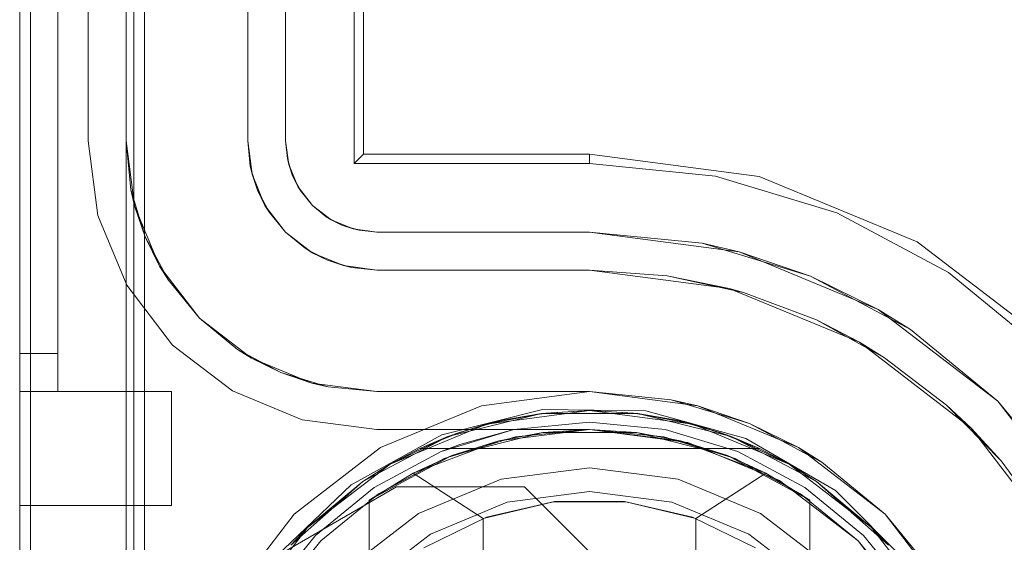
# Model space of a CAD drawing. Extents: x -743 to 300, y 62 to 1112.
# Tile 139 of 179: x 165.912 to 166.115, y 606.537 to 606.644. Entities that reach past the tile are written whole.
import ezdxf

# ---------------------------------------------------------------- set-up
doc = ezdxf.new("R2010")
doc.units = 0
doc.layers.get('0').update_dxf_attribs({"lineweight": 13})

# ---------------------------------------------------------------- blocks, each defined once
blk = doc.blocks.new('Referenz-A06CPVAYL0')
at = {"color": 9, "linetype": 'ByBlock', "lineweight": 13, "ltscale": 0.13, "true_color": 0xc1c9c4}
for p, q in [((165.91216, 609.05991), (165.91216, 606.48178)), ((165.91216, 606.48178), (165.91216, 609.05991)), ((165.93404, 606.48178), (165.93404, 609.05991)), ((165.91216, 606.57553), (165.91216, 608.96616)), ((165.91997, 606.57553), (165.91997, 608.96616)), ((165.93404, 608.92241), (165.93404, 606.61928)), ((165.95904, 606.61928), (165.95904, 608.92241)), ((165.91216, 607.77084), (165.91216, 606.57553)), ((165.91216, 607.77084), (165.91216, 606.56772)), ((165.91216, 606.56772), (165.91216, 607.77084)), ((165.91997, 606.57553), (165.91997, 607.77084)), ((165.91997, 606.56772), (165.91997, 607.77084)), ((165.91997, 607.77084), (165.91997, 606.56772)), ((165.9356, 606.48178), (165.9356, 607.53647)), ((165.95904, 606.66928), (165.95904, 606.61928)), ((165.93404, 606.61928), (165.93579, 606.60594)), ((165.93404, 606.61928), (165.93503, 606.60922)), ((165.93404, 606.61928), (165.93404, 606.48178)), ((165.93503, 606.60922), (165.93404, 606.61928)), ((165.93404, 606.61928), (165.93404, 606.61928)), ((165.95994, 606.61241), (165.95904, 606.61928)), ((165.95904, 606.61928), (165.95955, 606.6141)), ((165.95904, 606.61928), (165.95904, 606.61928)), ((165.95985, 606.6131), (165.95955, 606.6141)), ((165.95955, 606.6141), (165.95994, 606.61241)), ((165.96038, 606.61134), (165.95985, 606.6131)), ((165.95994, 606.61241), (165.96106, 606.60912)), ((165.96259, 606.606), (165.95994, 606.61241)), ((165.96106, 606.60912), (165.96038, 606.61134)), ((165.93503, 606.60922), (165.93579, 606.60594)), ((165.93796, 606.59955), (165.93503, 606.60922)), ((165.96215, 606.60707), (165.96106, 606.60912)), ((165.96106, 606.60912), (165.96259, 606.606)), ((165.96302, 606.60545), (165.96215, 606.60707)), ((165.93579, 606.60594), (165.94094, 606.5935)), ((165.93579, 606.60594), (165.93796, 606.59955)), ((165.96259, 606.606), (165.96351, 606.60453)), ((165.96682, 606.6005), (165.96259, 606.606)), ((165.96351, 606.60453), (165.96302, 606.60545)), ((165.96351, 606.60453), (165.96682, 606.6005)), ((165.93796, 606.59955), (165.94094, 606.5935)), ((165.94273, 606.59064), (165.93796, 606.59955)), ((165.97232, 606.59628), (165.96682, 606.6005)), ((165.96682, 606.6005), (165.97084, 606.5972)), ((165.97176, 606.5967), (165.97084, 606.5972)), ((165.97084, 606.5972), (165.97232, 606.59628)), ((165.97339, 606.59583), (165.97176, 606.5967)), ((165.97232, 606.59628), (165.97543, 606.59474)), ((165.97872, 606.59363), (165.97232, 606.59628)), ((165.97543, 606.59474), (165.97339, 606.59583)), ((165.97765, 606.59407), (165.97543, 606.59474)), ((165.97543, 606.59474), (165.97872, 606.59363)), ((165.94094, 606.5935), (165.94914, 606.58282)), ((165.94094, 606.5935), (165.94273, 606.59064)), ((165.97942, 606.59353), (165.97765, 606.59407)), ((165.97872, 606.59363), (165.98042, 606.59323)), ((165.9856, 606.59272), (165.97872, 606.59363)), ((165.98042, 606.59323), (165.97942, 606.59353)), ((165.98042, 606.59323), (165.9856, 606.59272)), ((166.02935, 606.59272), (165.9856, 606.59272)), ((165.9856, 606.59272), (166.02935, 606.59272)), ((165.9856, 606.59272), (165.9856, 606.59272)), ((166.02935, 606.59272), (166.05806, 606.58894)), ((166.04533, 606.59156), (166.02935, 606.59272)), ((166.02935, 606.59272), (166.04533, 606.59156)), ((166.02935, 606.59272), (166.02935, 606.59272)), ((166.05806, 606.58894), (166.04533, 606.59156)), ((166.04533, 606.59156), (166.06098, 606.58811)), ((165.94273, 606.59064), (165.94914, 606.58282)), ((165.94914, 606.58282), (165.94273, 606.59064)), ((166.05806, 606.58894), (166.08482, 606.57786)), ((166.06098, 606.58811), (166.05806, 606.58894)), ((166.07598, 606.58245), (166.06098, 606.58811)), ((165.94914, 606.58282), (165.95982, 606.57463)), ((165.94914, 606.58282), (165.95695, 606.57641)), ((165.95695, 606.57641), (165.94914, 606.58282)), ((166.08482, 606.57786), (166.07598, 606.58245)), ((166.07598, 606.58245), (166.08999, 606.57468)), ((166.08999, 606.57468), (166.08482, 606.57786)), ((166.08482, 606.57786), (166.10779, 606.56023)), ((165.91216, 606.57553), (165.91216, 606.57401)), ((165.91607, 606.57553), (165.91216, 606.57553)), ((165.91607, 606.57553), (165.91216, 606.57553)), ((165.91216, 606.57351), (165.91216, 606.57553)), ((165.91997, 606.57553), (165.91607, 606.57553)), ((165.91997, 606.57553), (165.91607, 606.57553)), ((165.91997, 606.57401), (165.91997, 606.57553)), ((165.91997, 606.57401), (165.91997, 606.57553)), ((165.95695, 606.57641), (165.95982, 606.57463)), ((165.96587, 606.57164), (165.95695, 606.57641)), ((165.95982, 606.57463), (165.97225, 606.56948)), ((165.95982, 606.57463), (165.96587, 606.57164)), ((166.10274, 606.56497), (166.08999, 606.57468)), ((165.91216, 606.57401), (165.91216, 606.57254)), ((165.91216, 606.57163), (165.91216, 606.57351)), ((165.91216, 606.57254), (165.91216, 606.57119)), ((165.91997, 606.57254), (165.91997, 606.57401)), ((165.91997, 606.57254), (165.91997, 606.57401)), ((165.91997, 606.57119), (165.91997, 606.57254)), ((165.91997, 606.57119), (165.91997, 606.57254)), ((165.91216, 606.57001), (165.91216, 606.57163)), ((165.91216, 606.57119), (165.91216, 606.57001)), ((165.91997, 606.57001), (165.91997, 606.57119)), ((165.91997, 606.57001), (165.91997, 606.57119)), ((165.96587, 606.57164), (165.97225, 606.56948)), ((165.97554, 606.56871), (165.96587, 606.57164)), ((165.91216, 606.57001), (165.91216, 606.56904)), ((165.91216, 606.56877), (165.91216, 606.57001)), ((165.91216, 606.56904), (165.91216, 606.56831)), ((165.91216, 606.56799), (165.91216, 606.56877)), ((165.91997, 606.56904), (165.91997, 606.57001)), ((165.91997, 606.56904), (165.91997, 606.57001)), ((165.91997, 606.56831), (165.91997, 606.56904)), ((165.91997, 606.56831), (165.91997, 606.56904)), ((165.97225, 606.56948), (165.9856, 606.56772)), ((165.97225, 606.56948), (165.97554, 606.56871)), ((165.97554, 606.56871), (165.9856, 606.56772)), ((165.9856, 606.56772), (165.97554, 606.56871)), ((165.91216, 606.56831), (165.91216, 606.56787)), ((165.91216, 606.56772), (165.91216, 606.56799)), ((165.91216, 606.56787), (165.91216, 606.56772)), ((165.91216, 606.56772), (165.91607, 606.56772)), ((165.91216, 606.56772), (165.91997, 606.56772)), ((165.91216, 606.56772), (165.91216, 606.56165)), ((165.91607, 606.56772), (165.91216, 606.56772)), ((165.91216, 606.56772), (165.91216, 606.56772)), ((165.91216, 606.56165), (165.91216, 606.56772)), ((165.91216, 606.56772), (165.91997, 606.56772)), ((165.91607, 606.56772), (165.91997, 606.56772)), ((165.91997, 606.56772), (165.91607, 606.56772)), ((165.91997, 606.56787), (165.91997, 606.56831)), ((165.91997, 606.56787), (165.91997, 606.56831)), ((165.91997, 606.56772), (165.91997, 606.56787)), ((165.91997, 606.56772), (165.91997, 606.56787)), ((165.94341, 606.56772), (165.91997, 606.56772)), ((165.91997, 606.56772), (165.91997, 606.56772)), ((165.91997, 606.56772), (165.91997, 606.56772)), ((165.91997, 606.56772), (165.91997, 606.56772)), ((165.91997, 606.56772), (165.91997, 606.56772)), ((165.91997, 606.56772), (165.91997, 606.56772)), ((165.94341, 606.56772), (165.91997, 606.56772)), ((165.91997, 606.56772), (165.91997, 606.56772)), ((165.94341, 606.56165), (165.94341, 606.56772)), ((165.94341, 606.56165), (165.94341, 606.56772)), ((165.94341, 606.56772), (165.94341, 606.56772)), ((165.9856, 606.56772), (166.02935, 606.56772)), ((165.99885, 606.56772), (165.9856, 606.56772)), ((165.9856, 606.56772), (165.9856, 606.56772)), ((166.0138, 606.56772), (165.99885, 606.56772)), ((166.02935, 606.56772), (166.0138, 606.56772)), ((166.02935, 606.56772), (166.05159, 606.56479)), ((166.04611, 606.56607), (166.02935, 606.56772)), ((166.02935, 606.56772), (166.02935, 606.56772)), ((166.04611, 606.56607), (166.04935, 606.56509)), ((166.05159, 606.56479), (166.04611, 606.56607)), ((166.04935, 606.56509), (166.05506, 606.56336)), ((166.05159, 606.56479), (166.07232, 606.55621)), ((166.06224, 606.56118), (166.05159, 606.56479)), ((166.10779, 606.56023), (166.10274, 606.56497)), ((166.10274, 606.56497), (166.11397, 606.55353)), ((166.05506, 606.56336), (166.06224, 606.56118)), ((165.91216, 606.56165), (165.91216, 606.556)), ((165.91216, 606.556), (165.91216, 606.56165)), ((165.94341, 606.556), (165.94341, 606.56165)), ((165.94341, 606.556), (165.94341, 606.56165)), ((166.02935, 606.56147), (166.0138, 606.55994)), ((166.0138, 606.55994), (166.02935, 606.56147)), ((166.04489, 606.55994), (166.02935, 606.56147)), ((166.02935, 606.56147), (166.04489, 606.55994)), ((166.07232, 606.55621), (166.06224, 606.56118)), ((166.06224, 606.56118), (166.06885, 606.55764)), ((166.0138, 606.55994), (165.99885, 606.5554)), ((166.01411, 606.55841), (165.99945, 606.55396)), ((166.0138, 606.55994), (166.0027, 606.55688)), ((166.0027, 606.55688), (166.0138, 606.55994)), ((166.02935, 606.55991), (166.01411, 606.55841)), ((166.04459, 606.55841), (166.02935, 606.55991)), ((166.05925, 606.55396), (166.04459, 606.55841)), ((166.05984, 606.5554), (166.04489, 606.55994)), ((166.04489, 606.55994), (166.05984, 606.5554)), ((166.11397, 606.55353), (166.10779, 606.56023)), ((166.10779, 606.56023), (166.12542, 606.53725)), ((166.0027, 606.55688), (165.99885, 606.5554)), ((165.99885, 606.5554), (166.0027, 606.55688)), ((166.06885, 606.55764), (166.07411, 606.55483)), ((165.91216, 606.556), (165.91216, 606.55115)), ((165.91216, 606.55115), (165.91216, 606.556)), ((165.94341, 606.55115), (165.94341, 606.556)), ((165.94341, 606.55115), (165.94341, 606.556)), ((165.99885, 606.5554), (165.98508, 606.54804)), ((165.98508, 606.54804), (165.99885, 606.5554)), ((166.07362, 606.54804), (166.05984, 606.5554)), ((166.05984, 606.5554), (166.07362, 606.54804)), ((166.07232, 606.55621), (166.09012, 606.54255)), ((166.07709, 606.55324), (166.07232, 606.55621)), ((166.07411, 606.55483), (166.07709, 606.55324)), ((165.99945, 606.55396), (165.98594, 606.54674)), ((166.07275, 606.54674), (166.05925, 606.55396)), ((166.09012, 606.54255), (166.07709, 606.55324)), ((166.12342, 606.54058), (166.11397, 606.55353)), ((165.91216, 606.55115), (165.91216, 606.54742)), ((165.91216, 606.54742), (165.91216, 606.55115)), ((165.94341, 606.54742), (165.94341, 606.55115)), ((165.94341, 606.54742), (165.94341, 606.55115)), ((166.01115, 606.5497), (166.02935, 606.55209)), ((166.02935, 606.55209), (166.01115, 606.5497)), ((166.02935, 606.55209), (166.04755, 606.5497)), ((166.04755, 606.5497), (166.02935, 606.55209)), ((165.99419, 606.54267), (166.01115, 606.5497)), ((166.01115, 606.5497), (165.99419, 606.54267)), ((166.04755, 606.5497), (166.0645, 606.54267)), ((166.0645, 606.54267), (166.04755, 606.5497)), ((165.91216, 606.54742), (165.91216, 606.54508)), ((165.91216, 606.54508), (165.91216, 606.54742)), ((165.94341, 606.54508), (165.94341, 606.54742)), ((165.94341, 606.54508), (165.94341, 606.54742)), ((165.98508, 606.54804), (165.973, 606.53813)), ((165.973, 606.53813), (165.98508, 606.54804)), ((165.98594, 606.54674), (165.97411, 606.53703)), ((166.02935, 606.54722), (166.01241, 606.54499)), ((166.01241, 606.54499), (166.02935, 606.54722)), ((166.04628, 606.54499), (166.02935, 606.54722)), ((166.02935, 606.54722), (166.04628, 606.54499)), ((166.08459, 606.53703), (166.07275, 606.54674)), ((166.0857, 606.53813), (166.07362, 606.54804)), ((166.07362, 606.54804), (166.0857, 606.53813)), ((165.91216, 606.54508), (165.91216, 606.54428)), ((165.91216, 606.54428), (165.91216, 606.54508)), ((165.91216, 606.54428), (165.94341, 606.54428)), ((165.91216, 606.54428), (165.91216, 606.54428)), ((165.91216, 606.54428), (165.94341, 606.54428)), ((165.94341, 606.54428), (165.94341, 606.54508)), ((165.94341, 606.54428), (165.94341, 606.54508)), ((165.94341, 606.54428), (165.94341, 606.54428)), ((166.01241, 606.54499), (165.99663, 606.53845)), ((165.99663, 606.53845), (166.01241, 606.54499)), ((166.06207, 606.53845), (166.04628, 606.54499)), ((166.04628, 606.54499), (166.06207, 606.53845)), ((165.97963, 606.5315), (165.99419, 606.54267)), ((165.99419, 606.54267), (165.97963, 606.5315)), ((166.0645, 606.54267), (166.07907, 606.5315)), ((166.07907, 606.5315), (166.0645, 606.54267)), ((166.09012, 606.54255), (166.10377, 606.52475)), ((166.1008, 606.52953), (166.09012, 606.54255)), ((165.973, 606.53813), (165.96309, 606.52605)), ((165.96309, 606.52605), (165.973, 606.53813)), ((165.99663, 606.53845), (165.98308, 606.52805)), ((165.98308, 606.52805), (165.99663, 606.53845)), ((166.07562, 606.52805), (166.06207, 606.53845)), ((166.06207, 606.53845), (166.07562, 606.52805)), ((166.09561, 606.52605), (166.0857, 606.53813)), ((166.0857, 606.53813), (166.09561, 606.52605)), ((165.97411, 606.53703), (165.96439, 606.52519)), ((166.09431, 606.52519), (166.08459, 606.53703))]:
    blk.add_line(p, q, dxfattribs=at)
at = {"color": 251, "linetype": 'ByBlock', "lineweight": 13, "ltscale": 0.13, "true_color": 0x636363}
for p, q in [((165.91216, 609.05991), (165.91216, 606.48178)), ((165.93785, 609.05991), (165.93785, 606.48178)), ((165.91441, 609.04403), (165.91441, 606.49897)), ((165.98091, 606.61459), (165.98091, 608.92709)), ((165.98289, 606.61657), (165.98289, 608.92512)), ((165.92622, 606.61928), (165.92622, 608.92241)), ((165.92622, 608.92241), (165.92622, 606.61928)), ((165.96685, 606.61928), (165.96685, 608.92241)), ((165.96685, 608.92241), (165.96685, 606.61928)), ((165.92825, 606.60392), (165.92622, 606.61928)), ((165.92622, 606.61928), (165.92825, 606.60392)), ((165.92622, 606.61928), (165.92622, 606.61928)), ((165.96685, 606.61928), (165.96721, 606.61562)), ((165.96749, 606.61443), (165.96685, 606.61928)), ((165.96721, 606.61562), (165.96685, 606.61928)), ((165.96685, 606.61928), (165.96685, 606.61928)), ((165.96721, 606.61562), (165.96749, 606.61443)), ((165.96828, 606.61211), (165.96721, 606.61562)), ((165.98289, 606.61657), (165.98091, 606.61459)), ((166.02935, 606.61657), (165.98289, 606.61657)), ((166.06423, 606.61198), (166.02935, 606.61657)), ((166.02935, 606.61657), (166.02935, 606.61459)), ((165.96936, 606.60991), (165.96749, 606.61443)), ((165.96749, 606.61443), (165.96828, 606.61211)), ((166.02935, 606.61459), (165.98091, 606.61459)), ((166.05526, 606.61204), (166.02935, 606.61459)), ((165.96828, 606.61211), (165.96936, 606.60991)), ((165.97001, 606.60887), (165.96828, 606.61211)), ((166.08017, 606.60449), (166.05526, 606.61204)), ((166.09674, 606.59851), (166.06423, 606.61198)), ((165.97234, 606.60602), (165.96936, 606.60991)), ((165.96936, 606.60991), (165.97001, 606.60887)), ((165.97001, 606.60887), (165.97234, 606.60602)), ((165.97234, 606.60602), (165.97001, 606.60887)), ((165.97622, 606.60304), (165.97234, 606.60602)), ((165.97234, 606.60602), (165.97518, 606.60369)), ((165.97518, 606.60369), (165.97234, 606.60602)), ((165.93418, 606.58959), (165.92825, 606.60392)), ((165.92825, 606.60392), (165.93418, 606.58959)), ((165.97518, 606.60369), (165.97622, 606.60304)), ((165.97842, 606.60196), (165.97518, 606.60369)), ((165.97622, 606.60304), (165.97842, 606.60196)), ((165.98075, 606.60117), (165.97622, 606.60304)), ((166.10313, 606.59221), (166.08017, 606.60449)), ((165.97842, 606.60196), (165.98075, 606.60117)), ((165.98194, 606.60089), (165.97842, 606.60196)), ((165.9856, 606.60053), (165.98075, 606.60117)), ((165.98075, 606.60117), (165.98194, 606.60089)), ((165.98194, 606.60089), (165.9856, 606.60053)), ((165.9856, 606.60053), (165.98194, 606.60089)), ((166.02935, 606.60053), (165.9856, 606.60053)), ((165.9856, 606.60053), (166.02935, 606.60053)), ((165.9856, 606.60053), (165.9856, 606.60053)), ((166.05252, 606.59825), (166.02935, 606.60053)), ((166.02935, 606.60053), (166.06008, 606.59649)), ((166.02935, 606.60053), (166.02935, 606.60053)), ((166.06008, 606.59649), (166.05252, 606.59825)), ((166.05252, 606.59825), (166.07479, 606.59149)), ((166.12466, 606.57709), (166.09674, 606.59851)), ((166.07479, 606.59149), (166.06008, 606.59649)), ((166.06008, 606.59649), (166.08872, 606.58462)), ((166.08872, 606.58462), (166.07479, 606.59149)), ((166.07479, 606.59149), (166.09532, 606.58052)), ((166.12326, 606.5757), (166.10313, 606.59221)), ((165.94361, 606.5773), (165.93418, 606.58959)), ((165.93418, 606.58959), (165.94361, 606.5773)), ((166.09532, 606.58052), (166.08872, 606.58462)), ((166.08872, 606.58462), (166.11332, 606.56575)), ((166.11332, 606.56575), (166.09532, 606.58052)), ((165.95591, 606.56786), (165.94361, 606.5773)), ((165.94361, 606.5773), (165.95591, 606.56786)), ((165.97023, 606.56193), (165.95591, 606.56786)), ((165.95591, 606.56786), (165.97023, 606.56193)), ((166.02935, 606.56772), (166.00711, 606.56479)), ((166.05159, 606.56479), (166.02935, 606.56772)), ((166.00711, 606.56479), (165.98638, 606.55621)), ((166.07232, 606.55621), (166.05159, 606.56479)), ((166.12809, 606.54776), (166.11332, 606.56575)), ((166.11332, 606.56575), (166.13219, 606.54116)), ((166.01964, 606.56402), (165.99898, 606.55882)), ((166.04094, 606.56378), (166.01964, 606.56402)), ((166.06148, 606.55811), (166.04094, 606.56378)), ((165.9856, 606.55991), (165.97023, 606.56193)), ((165.97023, 606.56193), (165.9856, 606.55991)), ((165.99898, 606.55882), (165.98033, 606.54853)), ((165.9856, 606.55991), (165.9856, 606.55991)), ((166.02935, 606.55991), (165.9856, 606.55991)), ((165.9856, 606.55991), (166.02935, 606.55991)), ((166.02935, 606.55991), (166.02935, 606.55991)), ((166.02935, 606.55991), (166.04957, 606.55725)), ((166.04957, 606.55725), (166.02935, 606.55991)), ((166.04957, 606.55725), (166.06841, 606.54944)), ((166.06841, 606.54944), (166.04957, 606.55725)), ((166.07989, 606.54739), (166.06148, 606.55811)), ((165.98638, 606.55621), (165.96858, 606.54255)), ((166.09012, 606.54255), (166.07232, 606.55621)), ((165.98033, 606.54853), (165.96492, 606.53381)), ((165.96492, 606.53381), (165.98966, 606.54818)), ((165.96492, 606.53381), (165.98966, 606.54818)), ((165.98966, 606.54818), (166.01598, 606.54818)), ((165.98966, 606.54818), (166.01598, 606.54818)), ((165.98966, 606.54818), (165.98966, 606.54818)), ((166.01598, 606.54818), (166.03691, 606.52725)), ((166.01598, 606.54818), (166.03691, 606.52725)), ((166.01598, 606.54818), (166.01598, 606.54818)), ((166.06841, 606.54944), (166.08459, 606.53703)), ((166.08459, 606.53703), (166.06841, 606.54944)), ((166.09495, 606.53232), (166.07989, 606.54739)), ((165.96858, 606.54255), (165.95492, 606.52475)), ((166.10377, 606.52475), (166.09012, 606.54255)), ((166.08459, 606.53703), (166.09701, 606.52084)), ((166.09701, 606.52084), (166.08459, 606.53703))]:
    blk.add_line(p, q, dxfattribs=at)
at = {"color": 7, "linetype": 'ByBlock', "lineweight": 13, "ltscale": 0.13}
for p, q in [((166.00023, 606.55847), (166.01945, 606.56321)), ((166.01945, 606.56321), (166.00023, 606.55847)), ((166.00812, 606.56102), (166.02935, 606.56381)), ((166.02935, 606.56381), (166.00812, 606.56102)), ((166.01945, 606.56321), (166.00812, 606.56102)), ((166.02034, 606.56332), (166.01145, 606.56184)), ((166.02034, 606.56332), (166.01145, 606.56184)), ((166.01945, 606.56321), (166.01145, 606.56184)), ((166.02935, 606.56381), (166.01945, 606.56321)), ((166.02034, 606.56332), (166.01945, 606.56321)), ((166.01945, 606.56321), (166.03925, 606.56321)), ((166.03925, 606.56321), (166.01945, 606.56321)), ((166.02935, 606.56381), (166.02034, 606.56332)), ((166.02935, 606.56381), (166.02034, 606.56332)), ((166.03835, 606.56332), (166.02935, 606.56381)), ((166.03925, 606.56321), (166.02935, 606.56381)), ((166.02935, 606.56381), (166.05058, 606.56102)), ((166.03835, 606.56332), (166.02935, 606.56381)), ((166.05058, 606.56102), (166.02935, 606.56381)), ((166.03925, 606.56321), (166.03835, 606.56332)), ((166.04725, 606.56184), (166.03835, 606.56332)), ((166.04725, 606.56184), (166.03835, 606.56332)), ((166.04725, 606.56184), (166.03925, 606.56321)), ((166.03925, 606.56321), (166.05846, 606.55847)), ((166.05058, 606.56102), (166.03925, 606.56321)), ((166.05846, 606.55847), (166.03925, 606.56321)), ((165.98833, 606.55282), (166.00812, 606.56102)), ((166.00812, 606.56102), (165.98833, 606.55282)), ((166.00812, 606.56102), (166.00023, 606.55847)), ((166.00277, 606.55939), (166.01145, 606.56184)), ((166.00812, 606.56102), (166.00277, 606.55939)), ((166.00949, 606.56128), (166.00514, 606.56006)), ((166.01145, 606.56184), (166.00812, 606.56102)), ((166.01145, 606.56184), (166.00949, 606.56128)), ((166.04725, 606.56184), (166.05593, 606.55939)), ((166.05058, 606.56102), (166.04725, 606.56184)), ((166.04921, 606.56128), (166.04725, 606.56184)), ((166.05356, 606.56006), (166.04921, 606.56128)), ((166.05593, 606.55939), (166.05058, 606.56102)), ((166.05846, 606.55847), (166.05058, 606.56102)), ((166.05058, 606.56102), (166.07036, 606.55282)), ((166.07036, 606.55282), (166.05058, 606.56102)), ((165.98271, 606.54927), (166.00023, 606.55847)), ((166.00023, 606.55847), (165.98271, 606.54927)), ((166.00023, 606.55847), (165.98833, 606.55282)), ((166.00277, 606.55939), (165.99441, 606.556)), ((166.00277, 606.55939), (165.99441, 606.556)), ((166.00023, 606.55847), (165.99441, 606.556)), ((166.00277, 606.55939), (166.00023, 606.55847)), ((166.01971, 606.55931), (166.00101, 606.55459)), ((166.00514, 606.56006), (166.00277, 606.55939)), ((166.02935, 606.55991), (166.01068, 606.55764)), ((166.01971, 606.55931), (166.01068, 606.55764)), ((166.02935, 606.55991), (166.01971, 606.55931)), ((166.03899, 606.55931), (166.01971, 606.55931)), ((166.03899, 606.55931), (166.02935, 606.55991)), ((166.04801, 606.55764), (166.02935, 606.55991)), ((166.05769, 606.55459), (166.03899, 606.55931)), ((166.04801, 606.55764), (166.03899, 606.55931)), ((166.05593, 606.55939), (166.05356, 606.56006)), ((166.05846, 606.55847), (166.05593, 606.55939)), ((166.06429, 606.556), (166.05593, 606.55939)), ((166.06429, 606.556), (166.05593, 606.55939)), ((166.06429, 606.556), (166.05846, 606.55847)), ((166.05846, 606.55847), (166.07599, 606.54927)), ((166.07036, 606.55282), (166.05846, 606.55847)), ((166.07599, 606.54927), (166.05846, 606.55847)), ((166.01068, 606.55764), (165.9931, 606.55099)), ((166.01068, 606.55764), (166.00101, 606.55459)), ((166.05769, 606.55459), (166.04801, 606.55764)), ((166.0656, 606.55099), (166.04801, 606.55764)), ((166.00101, 606.55459), (165.98404, 606.54542)), ((165.99441, 606.556), (165.98833, 606.55282)), ((166.00101, 606.55459), (165.9931, 606.55099)), ((165.99441, 606.556), (166.06429, 606.556)), ((165.99441, 606.556), (165.99441, 606.556)), ((165.99441, 606.556), (166.06429, 606.556)), ((166.07466, 606.54542), (166.05769, 606.55459)), ((166.0656, 606.55099), (166.05769, 606.55459)), ((166.07036, 606.55282), (166.06429, 606.556)), ((166.06429, 606.556), (166.06429, 606.556)), ((165.97134, 606.53979), (165.98833, 606.55282)), ((165.98833, 606.55282), (165.97134, 606.53979)), ((165.98833, 606.55282), (165.98271, 606.54927)), ((165.98833, 606.55282), (165.98271, 606.54927)), ((166.07599, 606.54927), (166.07036, 606.55282)), ((166.07599, 606.54927), (166.07036, 606.55282)), ((166.07036, 606.55282), (166.08735, 606.53979)), ((166.08735, 606.53979), (166.07036, 606.55282)), ((165.9931, 606.55099), (165.98404, 606.54542)), ((165.98404, 606.54542), (165.9931, 606.55099)), ((165.9931, 606.55099), (166.00747, 606.54166)), ((166.05122, 606.54166), (166.0656, 606.55099)), ((166.07466, 606.54542), (166.0656, 606.55099)), ((166.07466, 606.54542), (166.0656, 606.55099)), ((165.9679, 606.53613), (165.98271, 606.54927)), ((165.98271, 606.54927), (165.9679, 606.53613)), ((165.98271, 606.54927), (165.97134, 606.53979)), ((165.98271, 606.54927), (165.97134, 606.53979)), ((166.07599, 606.54927), (166.09079, 606.53613)), ((166.08735, 606.53979), (166.07599, 606.54927)), ((166.08735, 606.53979), (166.07599, 606.54927)), ((166.09079, 606.53613), (166.07599, 606.54927)), ((165.98404, 606.54542), (165.98404, 606.52662)), ((165.98404, 606.41814), (165.98404, 606.54542)), ((165.98404, 606.54542), (165.98404, 606.54542)), ((166.00747, 606.54166), (166.02192, 606.5451)), ((166.02216, 606.54513), (166.00816, 606.54191)), ((166.02192, 606.5451), (166.03677, 606.5451)), ((166.03653, 606.54513), (166.02216, 606.54513)), ((166.05054, 606.54191), (166.03653, 606.54513)), ((166.03677, 606.5451), (166.05122, 606.54166)), ((166.07466, 606.52662), (166.07466, 606.54542)), ((166.07466, 606.54542), (166.07466, 606.54542)), ((166.07466, 606.54542), (166.07466, 606.41814)), ((166.00816, 606.54191), (165.99523, 606.53563)), ((166.00747, 606.54166), (166.00747, 606.4219)), ((166.06347, 606.53563), (166.05054, 606.54191)), ((166.05122, 606.4219), (166.05122, 606.54166)), ((165.95831, 606.5228), (165.97134, 606.53979)), ((165.97134, 606.53979), (165.95831, 606.5228)), ((165.97134, 606.53979), (165.9679, 606.53613)), ((165.97134, 606.53979), (165.9679, 606.53613)), ((166.09079, 606.53613), (166.08735, 606.53979)), ((166.09079, 606.53613), (166.08735, 606.53979)), ((166.08735, 606.53979), (166.10039, 606.5228)), ((166.10039, 606.5228), (166.08735, 606.53979))]:
    blk.add_line(p, q, dxfattribs=at)

msp = doc.modelspace()

# ---------------------------------------------------------------- block references
at = {"color": 8, "lineweight": 25, "ltscale": 0.25, "true_color": 0x808080}
msp.add_blockref('Referenz-A06CPVAYL0', (0, 0), dxfattribs=at)

doc.saveas('drawing.dxf')
